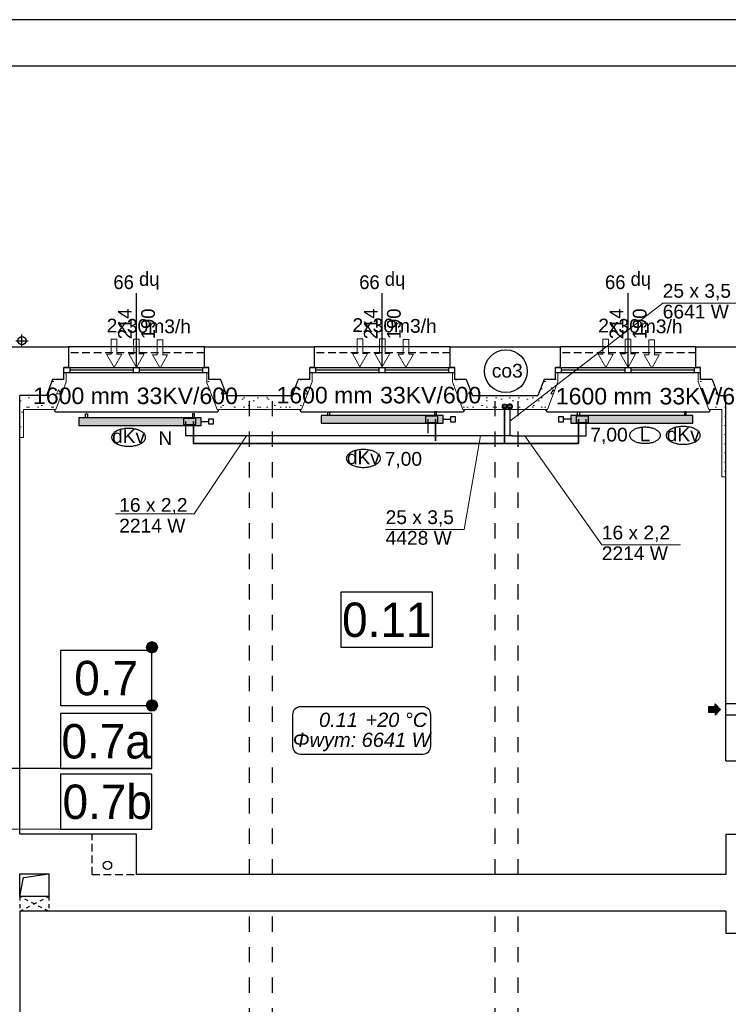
# Model space of a CAD drawing. Header units: millimetres. Extents: x 45180 to 119519, y 31297 to 302414.
# Tile 20 of 97: x 98880 to 108163, y 96760 to 109653. Entities that reach past the tile are written whole.
import ezdxf
from ezdxf.lldxf.tags import DXFTag

# ---------------------------------------------------------------- set-up
doc = ezdxf.new("R2010")
doc.units = ezdxf.units.MM
doc.header["$MEASUREMENT"] = 0
for name, pattern in [('Hidden Line', [100, 50, -50]), ('Krawędzie ukryte', [150, 100, -50]), ('PHANTOM', [2.5, 1.25, -0.25, 0.25, -0.25, 0.25, -0.25]), ('Przerywana', [400, 200, -200])]:
    doc.linetypes.add(name, pattern=pattern)
doc.layers.get('0').update_dxf_attribs({"color": 252})
for name, color, linetype in [('#opisy', 7, 'Continuous'), ('#podkład', 252, 'Continuous'), ('_TABELA', 7, 'Continuous'), ('IS_Armatura_podłączeniowa_grz._dolnozas.', 7, 'SOLID'), ('IS_Armatura_Therm', 7, 'SOLID'), ('IS_Grafika', 7, 'SOLID'), ('IS_Grzejniki_Plan_rzut', 7, 'SOLID'), ('IS_Opisy_działek_Therm', 7, 'SOLID'), ('IS_Text_Armatury_Therm', 7, 'Continuous'), ('IS_Text_Konstrukcji', 7, 'Continuous'), ('IS_Text_Odbiornikow_Therm', 7, 'Continuous')]:
    doc.layers.add(name, color=color, linetype=linetype)
for name, color, linetype, lineweight in [('Arch ocieplenie_Nr_Pióra__21', 252, 'Continuous', 13), ('Arch opisy_Nr_Pióra__21', 252, 'Continuous', 13), ('Arch opisy_Nr_Pióra__3', 252, 'Continuous', 18), ('IS_Powrót', 5, 'DASHDOT', 35), ('IS_Zasilanie', 1, 'SOLID', 30)]:
    doc.layers.add(name, color=color, linetype=linetype, lineweight=lineweight)
doc.styles.add('ARIAL', font='arial.ttf', dxfattribs={"width": 0.75})
doc.styles.add('GENERATED_STYLE_3', font='txt')
doc.styles.add('GENERATED_STYLE_5', font='txt')
doc.styles.get("Standard").update_dxf_attribs({"font": 'arial.ttf', "bigfont": 'BIGFONT.SHX'})
tags = doc.linetypes.add('DASHDOT', pattern=[20, 10, -5, 0, -5]).pattern_tags.tags
tags[10:11] = [DXFTag(74, 4), DXFTag(75, 0), DXFTag(340, '0'), DXFTag(46, 0.0), DXFTag(50, 0.0), DXFTag(44, 0.0), DXFTag(45, 0.0)]
tags[8:9] = [DXFTag(74, 4), DXFTag(75, 0), DXFTag(340, '0'), DXFTag(46, 0.0), DXFTag(50, 0.0), DXFTag(44, 0.0), DXFTag(45, 0.0)]
tags[6:7] = [DXFTag(74, 4), DXFTag(75, 0), DXFTag(340, '0'), DXFTag(46, 0.0), DXFTag(50, 0.0), DXFTag(44, 0.0), DXFTag(45, 0.0)]
tags[4:5] = [DXFTag(74, 4), DXFTag(75, 0), DXFTag(340, '0'), DXFTag(46, 0.0), DXFTag(50, 0.0), DXFTag(44, 0.0), DXFTag(45, 0.0)]
tags = doc.linetypes.add('SOLID', pattern=[10, 10, 0]).pattern_tags.tags
tags[6:7] = [DXFTag(74, 4), DXFTag(75, 0), DXFTag(340, '0'), DXFTag(46, 0.0), DXFTag(50, 0.0), DXFTag(44, 0.0), DXFTag(45, 0.0)]
tags[4:5] = [DXFTag(74, 4), DXFTag(75, 0), DXFTag(340, '0'), DXFTag(46, 0.0), DXFTag(50, 0.0), DXFTag(44, 0.0), DXFTag(45, 0.0)]
pattern_1 = [(0, (0, 0), (0, 623.5383), [60, -300]), (0, (180, 311.8), (0, 623.5383), [60, -300]), (60, (0, 0), (-540, 311.769), [60, -300]), (60, (360, 0), (-540, 311.769), [60, -300]), (120, (60, 0), (540, 311.769), [60, -300]), (120, (420, 0), (540, 311.769), [60, -300]), (0, (0, 60), (0, 120), [0, -120, 0, -180]), (45, (60, 60), (-84.85282, 84.85282), [0, -90, 0, -150])]

# ---------------------------------------------------------------- blocks, each defined once
blk = doc.blocks.new('Ściana_7', base_point=(-78229, 61034))
at = {"layer": 'Arch ocieplenie_Nr_Pióra__21', "linetype": 'Continuous'}
h = blk.add_hatch(dxfattribs=at)
h.set_pattern_fill('Structural_Concrete', color=256, style=0, pattern_type=2)
h.set_pattern_definition(pattern_1)
h.paths.add_polyline_path([(-78229, 61034), (-78329, 61034), (-78453, 60854), (-78279, 60854)], flags=0)
for p, q in [((-78229, 61034), (-78329, 61034)), ((-78453, 60854), (-78279, 60854))]:
    blk.add_line(p, q, dxfattribs=at)
blk = doc.blocks.new('Ściana_8', base_point=(-78329, 61034))
at = {"layer": 'Arch ocieplenie_Nr_Pióra__21', "linetype": 'Continuous'}
h = blk.add_hatch(dxfattribs=at)
h.set_pattern_fill('Structural_Concrete', color=256, style=0, pattern_type=2)
h.set_pattern_definition(pattern_1)
h.paths.add_polyline_path([(-78329, 61034), (-78409, 61244), (-78590, 61214), (-78453, 60854)], flags=0)
for p, q in [((-78329, 61034), (-78409, 61244)), ((-78590, 61214), (-78453, 60854))]:
    blk.add_line(p, q, dxfattribs=at)
blk = doc.blocks.new('Ściana_9', base_point=(-78409, 61244))
at = {"layer": 'Arch ocieplenie_Nr_Pióra__21', "linetype": 'Continuous'}
h = blk.add_hatch(dxfattribs=at)
h.set_pattern_fill('Structural_Concrete', color=256, style=0, pattern_type=2)
h.set_pattern_definition(pattern_1)
h.paths.add_polyline_path([(-78409, 61244), (-78559, 61244), (-78589, 61214), (-78590, 61214)], flags=0)
for p, q in [((-78409, 61244), (-78559, 61244)), ((-78589, 61214), (-78590, 61214))]:
    blk.add_line(p, q, dxfattribs=at)
blk = doc.blocks.new('Ściana_10', base_point=(-78229, 61034))
at = {"layer": 'Arch ocieplenie_Nr_Pióra__21', "linetype": 'Continuous'}
h = blk.add_hatch(dxfattribs=at)
h.set_pattern_fill('Structural_Concrete', color=256, style=0, pattern_type=2)
h.set_pattern_definition(pattern_1)
h.paths.add_polyline_path([(-78279, 60854), (-78279, 59969), (-78229, 59969), (-78229, 61034)], flags=0)
for p, q in [((-78229, 59969), (-78229, 61034)), ((-78279, 60854), (-78279, 59969)), ((-78279, 59969), (-78229, 59969))]:
    blk.add_line(p, q, dxfattribs=at)
blk = doc.blocks.new('Ściana_11', base_point=(-78559, 61244))
at = {"layer": 'Arch ocieplenie_Nr_Pióra__21', "linetype": 'Continuous'}
h = blk.add_hatch(dxfattribs=at)
h.set_pattern_fill('Structural_Concrete', color=256, style=0, pattern_type=2)
h.set_pattern_definition(pattern_1)
h.paths.add_polyline_path([(-78559, 61244), (-78559, 61334), (-78589, 61334), (-78589, 61214)], flags=0)
for p, q in [((-78559, 61334), (-78589, 61334)), ((-78589, 61334), (-78589, 61214)), ((-78559, 61244), (-78559, 61334))]:
    blk.add_line(p, q, dxfattribs=at)
blk = doc.blocks.new('Ściana_12', base_point=(-81119, 61034))
at = {"layer": 'Arch ocieplenie_Nr_Pióra__21', "linetype": 'Continuous'}
h = blk.add_hatch(dxfattribs=at)
h.set_pattern_fill('Structural_Concrete', color=256, style=0, pattern_type=2)
h.set_pattern_definition(pattern_1)
h.paths.add_polyline_path([(-81119, 60854), (-80565, 60854), (-80689, 61034), (-81119, 61034)], flags=0)
for p, q in [((-80689, 61034), (-81119, 61034)), ((-81119, 60854), (-80565, 60854))]:
    blk.add_line(p, q, dxfattribs=at)
blk = doc.blocks.new('Ściana_13', base_point=(-80689, 61034))
at = {"layer": 'Arch ocieplenie_Nr_Pióra__21', "linetype": 'Continuous'}
h = blk.add_hatch(dxfattribs=at)
h.set_pattern_fill('Structural_Concrete', color=256, style=0, pattern_type=2)
h.set_pattern_definition(pattern_1)
h.paths.add_polyline_path([(-80565, 60854), (-80428, 61214), (-80609, 61244), (-80689, 61034)], flags=0)
for p, q in [((-80609, 61244), (-80689, 61034)), ((-80565, 60854), (-80428, 61214))]:
    blk.add_line(p, q, dxfattribs=at)
blk = doc.blocks.new('Ściana_14', base_point=(-80609, 61244))
at = {"layer": 'Arch ocieplenie_Nr_Pióra__21', "linetype": 'Continuous'}
h = blk.add_hatch(dxfattribs=at)
h.set_pattern_fill('Structural_Concrete', color=256, style=0, pattern_type=2)
h.set_pattern_definition(pattern_1)
h.paths.add_polyline_path([(-80428, 61214), (-80429, 61214), (-80459, 61244), (-80609, 61244)], flags=0)
for p, q in [((-80459, 61244), (-80609, 61244)), ((-80428, 61214), (-80429, 61214))]:
    blk.add_line(p, q, dxfattribs=at)
blk = doc.blocks.new('Ściana_15', base_point=(-80459, 61244))
at = {"layer": 'Arch ocieplenie_Nr_Pióra__21', "linetype": 'Continuous'}
h = blk.add_hatch(dxfattribs=at)
h.set_pattern_fill('Structural_Concrete', color=256, style=0, pattern_type=2)
h.set_pattern_definition(pattern_1)
h.paths.add_polyline_path([(-80429, 61214), (-80429, 61334), (-80459, 61334), (-80459, 61244)], flags=0)
for p, q in [((-80429, 61334), (-80459, 61334)), ((-80459, 61334), (-80459, 61244)), ((-80429, 61214), (-80429, 61334))]:
    blk.add_line(p, q, dxfattribs=at)
blk = doc.blocks.new('Ściana_16', base_point=(-81119, 61034))
at = {"layer": 'Arch ocieplenie_Nr_Pióra__21', "linetype": 'Continuous'}
h = blk.add_hatch(dxfattribs=at)
h.set_pattern_fill('Structural_Concrete', color=256, style=0, pattern_type=2)
h.set_pattern_definition(pattern_1)
h.paths.add_polyline_path([(-81119, 61034), (-81549, 61034), (-81673, 60854), (-81119, 60854)], flags=0)
for p, q in [((-81119, 61034), (-81549, 61034)), ((-81673, 60854), (-81119, 60854))]:
    blk.add_line(p, q, dxfattribs=at)
blk = doc.blocks.new('Ściana_17', base_point=(-81549, 61034))
at = {"layer": 'Arch ocieplenie_Nr_Pióra__21', "linetype": 'Continuous'}
h = blk.add_hatch(dxfattribs=at)
h.set_pattern_fill('Structural_Concrete', color=256, style=0, pattern_type=2)
h.set_pattern_definition(pattern_1)
h.paths.add_polyline_path([(-81549, 61034), (-81629, 61244), (-81810, 61214), (-81673, 60854)], flags=0)
for p, q in [((-81549, 61034), (-81629, 61244)), ((-81810, 61214), (-81673, 60854))]:
    blk.add_line(p, q, dxfattribs=at)
blk = doc.blocks.new('Ściana_18', base_point=(-81629, 61244))
at = {"layer": 'Arch ocieplenie_Nr_Pióra__21', "linetype": 'Continuous'}
h = blk.add_hatch(dxfattribs=at)
h.set_pattern_fill('Structural_Concrete', color=256, style=0, pattern_type=2)
h.set_pattern_definition(pattern_1)
h.paths.add_polyline_path([(-81629, 61244), (-81779, 61244), (-81809, 61214), (-81810, 61214)], flags=0)
for p, q in [((-81629, 61244), (-81779, 61244)), ((-81809, 61214), (-81810, 61214))]:
    blk.add_line(p, q, dxfattribs=at)
blk = doc.blocks.new('Ściana_19', base_point=(-81779, 61244))
at = {"layer": 'Arch ocieplenie_Nr_Pióra__21', "linetype": 'Continuous'}
h = blk.add_hatch(dxfattribs=at)
h.set_pattern_fill('Structural_Concrete', color=256, style=0, pattern_type=2)
h.set_pattern_definition(pattern_1)
h.paths.add_polyline_path([(-81779, 61244), (-81779, 61334), (-81809, 61334), (-81809, 61214)], flags=0)
for p, q in [((-81779, 61334), (-81809, 61334)), ((-81809, 61334), (-81809, 61214)), ((-81779, 61244), (-81779, 61334))]:
    blk.add_line(p, q, dxfattribs=at)
blk = doc.blocks.new('Ściana_20', base_point=(-84339, 61034))
at = {"layer": 'Arch ocieplenie_Nr_Pióra__21', "linetype": 'Continuous'}
h = blk.add_hatch(dxfattribs=at)
h.set_pattern_fill('Structural_Concrete', color=256, style=0, pattern_type=2)
h.set_pattern_definition(pattern_1)
h.paths.add_polyline_path([(-84339, 60854), (-83785, 60854), (-83909, 61034), (-84339, 61034)], flags=0)
for p, q in [((-83909, 61034), (-84339, 61034)), ((-84339, 60854), (-83785, 60854))]:
    blk.add_line(p, q, dxfattribs=at)
blk = doc.blocks.new('Ściana_21', base_point=(-83909, 61034))
at = {"layer": 'Arch ocieplenie_Nr_Pióra__21', "linetype": 'Continuous'}
h = blk.add_hatch(dxfattribs=at)
h.set_pattern_fill('Structural_Concrete', color=256, style=0, pattern_type=2)
h.set_pattern_definition(pattern_1)
h.paths.add_polyline_path([(-83785, 60854), (-83648, 61214), (-83829, 61244), (-83909, 61034)], flags=0)
for p, q in [((-83829, 61244), (-83909, 61034)), ((-83785, 60854), (-83648, 61214))]:
    blk.add_line(p, q, dxfattribs=at)
blk = doc.blocks.new('Ściana_22', base_point=(-83829, 61244))
at = {"layer": 'Arch ocieplenie_Nr_Pióra__21', "linetype": 'Continuous'}
h = blk.add_hatch(dxfattribs=at)
h.set_pattern_fill('Structural_Concrete', color=256, style=0, pattern_type=2)
h.set_pattern_definition(pattern_1)
h.paths.add_polyline_path([(-83648, 61214), (-83649, 61214), (-83679, 61244), (-83829, 61244)], flags=0)
for p, q in [((-83679, 61244), (-83829, 61244)), ((-83648, 61214), (-83649, 61214))]:
    blk.add_line(p, q, dxfattribs=at)
blk = doc.blocks.new('Ściana_23', base_point=(-83679, 61244))
at = {"layer": 'Arch ocieplenie_Nr_Pióra__21', "linetype": 'Continuous'}
h = blk.add_hatch(dxfattribs=at)
h.set_pattern_fill('Structural_Concrete', color=256, style=0, pattern_type=2)
h.set_pattern_definition(pattern_1)
h.paths.add_polyline_path([(-83649, 61214), (-83649, 61334), (-83679, 61334), (-83679, 61244)], flags=0)
for p, q in [((-83649, 61334), (-83679, 61334)), ((-83679, 61334), (-83679, 61244)), ((-83649, 61214), (-83649, 61334))]:
    blk.add_line(p, q, dxfattribs=at)
blk = doc.blocks.new('Ściana_24', base_point=(-87479, 61034))
at = {"layer": 'Arch ocieplenie_Nr_Pióra__21', "linetype": 'Continuous'}
h = blk.add_hatch(dxfattribs=at)
h.set_pattern_fill('Structural_Concrete', color=256, style=0, pattern_type=2)
h.set_pattern_definition(pattern_1)
h.paths.add_polyline_path([(-87429, 60854), (-87005, 60854), (-87129, 61034), (-87479, 61034)], flags=0)
for p, q in [((-87129, 61034), (-87479, 61034)), ((-87429, 60854), (-87005, 60854))]:
    blk.add_line(p, q, dxfattribs=at)
blk = doc.blocks.new('Ściana_25', base_point=(-87129, 61034))
at = {"layer": 'Arch ocieplenie_Nr_Pióra__21', "linetype": 'Continuous'}
h = blk.add_hatch(dxfattribs=at)
h.set_pattern_fill('Structural_Concrete', color=256, style=0, pattern_type=2)
h.set_pattern_definition(pattern_1)
h.paths.add_polyline_path([(-87005, 60854), (-86868, 61214), (-87049, 61244), (-87129, 61034)], flags=0)
for p, q in [((-87049, 61244), (-87129, 61034)), ((-87005, 60854), (-86868, 61214))]:
    blk.add_line(p, q, dxfattribs=at)
blk = doc.blocks.new('Ściana_26', base_point=(-87049, 61244))
at = {"layer": 'Arch ocieplenie_Nr_Pióra__21', "linetype": 'Continuous'}
h = blk.add_hatch(dxfattribs=at)
h.set_pattern_fill('Structural_Concrete', color=256, style=0, pattern_type=2)
h.set_pattern_definition(pattern_1)
h.paths.add_polyline_path([(-86868, 61214), (-86869, 61214), (-86899, 61244), (-87049, 61244)], flags=0)
for p, q in [((-86899, 61244), (-87049, 61244)), ((-86868, 61214), (-86869, 61214))]:
    blk.add_line(p, q, dxfattribs=at)
blk = doc.blocks.new('Ściana_27', base_point=(-86899, 61244))
at = {"layer": 'Arch ocieplenie_Nr_Pióra__21', "linetype": 'Continuous'}
h = blk.add_hatch(dxfattribs=at)
h.set_pattern_fill('Structural_Concrete', color=256, style=0, pattern_type=2)
h.set_pattern_definition(pattern_1)
h.paths.add_polyline_path([(-86869, 61214), (-86869, 61334), (-86899, 61334), (-86899, 61244)], flags=0)
for p, q in [((-86869, 61334), (-86899, 61334)), ((-86899, 61334), (-86899, 61244)), ((-86869, 61214), (-86869, 61334))]:
    blk.add_line(p, q, dxfattribs=at)
blk = doc.blocks.new('Ściana_28', base_point=(-87479, 61034))
at = {"layer": 'Arch ocieplenie_Nr_Pióra__21', "linetype": 'Continuous'}
h = blk.add_hatch(dxfattribs=at)
h.set_pattern_fill('Structural_Concrete', color=256, style=0, pattern_type=2)
h.set_pattern_definition(pattern_1)
h.paths.add_polyline_path([(-87479, 61034), (-87479, 60484), (-87429, 60484), (-87429, 60854)], flags=0)
for p, q in [((-87479, 61034), (-87479, 60484)), ((-87429, 60484), (-87429, 60854)), ((-87479, 60484), (-87429, 60484))]:
    blk.add_line(p, q, dxfattribs=at)
blk = doc.blocks.new('Ściana_29', base_point=(-84339, 61034))
at = {"layer": 'Arch ocieplenie_Nr_Pióra__21', "linetype": 'Continuous'}
h = blk.add_hatch(dxfattribs=at)
h.set_pattern_fill('Structural_Concrete', color=256, style=0, pattern_type=2)
h.set_pattern_definition(pattern_1)
h.paths.add_polyline_path([(-84339, 61034), (-84769, 61034), (-84893, 60854), (-84339, 60854)], flags=0)
for p, q in [((-84339, 61034), (-84769, 61034)), ((-84893, 60854), (-84339, 60854))]:
    blk.add_line(p, q, dxfattribs=at)
blk = doc.blocks.new('Ściana_30', base_point=(-84769, 61034))
at = {"layer": 'Arch ocieplenie_Nr_Pióra__21', "linetype": 'Continuous'}
h = blk.add_hatch(dxfattribs=at)
h.set_pattern_fill('Structural_Concrete', color=256, style=0, pattern_type=2)
h.set_pattern_definition(pattern_1)
h.paths.add_polyline_path([(-84769, 61034), (-84849, 61244), (-85030, 61214), (-84893, 60854)], flags=0)
for p, q in [((-84769, 61034), (-84849, 61244)), ((-85030, 61214), (-84893, 60854))]:
    blk.add_line(p, q, dxfattribs=at)
blk = doc.blocks.new('Ściana_31', base_point=(-84849, 61244))
at = {"layer": 'Arch ocieplenie_Nr_Pióra__21', "linetype": 'Continuous'}
h = blk.add_hatch(dxfattribs=at)
h.set_pattern_fill('Structural_Concrete', color=256, style=0, pattern_type=2)
h.set_pattern_definition(pattern_1)
h.paths.add_polyline_path([(-84849, 61244), (-84999, 61244), (-85029, 61214), (-85030, 61214)], flags=0)
for p, q in [((-84849, 61244), (-84999, 61244)), ((-85029, 61214), (-85030, 61214))]:
    blk.add_line(p, q, dxfattribs=at)
blk = doc.blocks.new('Ściana_32', base_point=(-84999, 61244))
at = {"layer": 'Arch ocieplenie_Nr_Pióra__21', "linetype": 'Continuous'}
h = blk.add_hatch(dxfattribs=at)
h.set_pattern_fill('Structural_Concrete', color=256, style=0, pattern_type=2)
h.set_pattern_definition(pattern_1)
h.paths.add_polyline_path([(-84999, 61244), (-84999, 61334), (-85029, 61334), (-85029, 61214)], flags=0)
for p, q in [((-84999, 61334), (-85029, 61334)), ((-85029, 61334), (-85029, 61214)), ((-84999, 61244), (-84999, 61334))]:
    blk.add_line(p, q, dxfattribs=at)
blk = doc.blocks.new('Linia_1', base_point=(-81762, 47374))
at = {"layer": 'Arch opisy_Nr_Pióra__3', "linetype": 'Continuous'}
for points in [[(-81687, 48134), (-81693, 48162), (-81709, 48187), (-81734, 48203), (-81762, 48209), (-81791, 48203), (-81815, 48187), (-81832, 48162), (-81837, 48134), (-81832, 48105), (-81815, 48081), (-81791, 48064), (-81762, 48059), (-81734, 48064), (-81709, 48081), (-81693, 48105)], [(-81687, 47374), (-81693, 47402), (-81709, 47427), (-81734, 47443), (-81762, 47449), (-81791, 47443), (-81815, 47427), (-81832, 47402), (-81837, 47374), (-81832, 47345), (-81815, 47321), (-81791, 47304), (-81762, 47299), (-81734, 47304), (-81709, 47321), (-81693, 47345)]]:
    blk.add_hatch(color=256, dxfattribs=at).paths.add_polyline_path(points, flags=0)
blk.add_line((-81762, 47449), (-81762, 48059), dxfattribs=at)
for centre in [(-81762, 48134), (-81762, 47374)]:
    blk.add_circle(centre, 75, dxfattribs=at)
blk = doc.blocks.new('Linia_3', base_point=(-85746, 55357))
at = {"layer": 'Arch opisy_Nr_Pióra__21', "linetype": 'Continuous'}
blk.add_hatch(color=256, dxfattribs=at).paths.add_polyline_path([(-88506, 55357), (-88511, 55386), (-88528, 55410), (-88552, 55426), (-88581, 55432), (-88609, 55426), (-88634, 55410), (-88650, 55386), (-88656, 55357), (-88650, 55328), (-88634, 55304), (-88609, 55288), (-88581, 55282), (-88552, 55288), (-88528, 55304), (-88511, 55328)], flags=0)
blk.add_line((-85746, 55357), (-88506, 55357), dxfattribs=at)
blk.add_circle((-88581, 55357), 75, dxfattribs=at)
blk = doc.blocks.new('E210168')
at = {"color": 7, "lineweight": 13}
for p, q in [((19.4, 19.8), (19.4, 13.6)), ((19.4, 19.8), (37, 9.9)), ((19.4, 0), (37, 9.9)), ((19.4, 6.2), (19.4, 0))]:
    blk.add_line(p, q, dxfattribs=at)
blk.add_lwpolyline([(19.4, 13.6), (0, 13.6), (0, 6.2), (19.4, 6.2)], dxfattribs=at)

msp = doc.modelspace()

# ---------------------------------------------------------------- hatches: boundary and pattern name
at = {"layer": '#podkład', "linetype": 'Continuous'}
msp.add_hatch(color=256, dxfattribs=at).paths.add_polyline_path([(107990, 100545), (107990, 100580), (107910, 100580), (107910, 100660), (107990, 100660), (107990, 100695), (108060, 100620)], flags=0)
at = {"layer": 'IS_Grzejniki_Plan_rzut', "ltscale": 10}
for points in [[(101256, 104441), (99656, 104441), (99656, 104341), (101256, 104341)], [(104428, 104470), (102828, 104470), (102828, 104370), (104428, 104370)], [(107700, 104470), (106100, 104470), (106100, 104370), (107700, 104370)]]:
    msp.add_hatch(color=251, dxfattribs=at).paths.add_polyline_path(points)

# ---------------------------------------------------------------- linework, layer by layer
at = {"layer": '#podkład', "linetype": 'Continuous'}
for p, q in [((100410, 105100), (100410, 106070)), ((103630, 105100), (103630, 106070)), ((106850, 105100), (106850, 106070)), ((98910, 105370), (98910, 105530)), ((98470, 105370), (99520, 105370)), ((98830, 105450), (98990, 105450)), ((101300, 105370), (99520, 105370)), ((99520, 105370), (99520, 105100)), ((101300, 105100), (101300, 105370)), ((101300, 105370), (102740, 105370)), ((104520, 105370), (102740, 105370)), ((102740, 105370), (102740, 105100)), ((104520, 105370), (105960, 105370)), ((104520, 105100), (104520, 105370)), ((107740, 105370), (105960, 105370)), ((105960, 105370), (105960, 105100)), ((107740, 105370), (108940, 105370)), ((107740, 105100), (107740, 105370)), ((99460, 104940), (99460, 105100)), ((99520, 105100), (99460, 105100)), ((99460, 105100), (101360, 105100)), ((99540, 105030), (99540, 105100)), ((100370, 105030), (100370, 105100)), ((100450, 105030), (100450, 105100)), ((101280, 105030), (101280, 105100)), ((101360, 105100), (101300, 105100)), ((101360, 104940), (101360, 105100)), ((102680, 104940), (102680, 105100)), ((102740, 105100), (102680, 105100)), ((102680, 105100), (104580, 105100)), ((102760, 105030), (102760, 105100)), ((103590, 105030), (103590, 105100)), ((103670, 105030), (103670, 105100)), ((104500, 105030), (104500, 105100)), ((104580, 105100), (104520, 105100)), ((104580, 104940), (104580, 105100)), ((105900, 104940), (105900, 105100)), ((105960, 105100), (105900, 105100)), ((105900, 105100), (107800, 105100)), ((105980, 105030), (105980, 105100)), ((106810, 105030), (106810, 105100)), ((106890, 105030), (106890, 105100)), ((107720, 105030), (107720, 105100)), ((107800, 105100), (107740, 105100)), ((107800, 104940), (107800, 105100)), ((101360, 105030), (99460, 105030)), ((100370, 105065), (99540, 105065)), ((101280, 105065), (100450, 105065)), ((104580, 105030), (102680, 105030)), ((103590, 105065), (102760, 105065)), ((104500, 105065), (103670, 105065)), ((107800, 105030), (105900, 105030)), ((106810, 105065), (105980, 105065)), ((107720, 105065), (106890, 105065)), ((99310, 104940), (99230, 104730)), ((99460, 104940), (99310, 104940)), ((101510, 104940), (101360, 104940)), ((101510, 104940), (101590, 104730)), ((102530, 104940), (102450, 104730)), ((102680, 104940), (102530, 104940)), ((104730, 104940), (104580, 104940)), ((104730, 104940), (104810, 104730)), ((105750, 104940), (105670, 104730)), ((105900, 104940), (105750, 104940)), ((107950, 104940), (107800, 104940)), ((107950, 104940), (108030, 104730)), ((98880, 98990), (98880, 104730)), ((99230, 104730), (98880, 104730)), ((101590, 104730), (102450, 104730)), ((104810, 104730), (105670, 104730)), ((108030, 104730), (108130, 104730)), ((108130, 99950), (108130, 104730)), ((99334, 104540), (99334, 104550)), ((99354, 104520), (101466, 104520)), ((101486, 104540), (101486, 104550)), ((102554, 104540), (102554, 104550)), ((102574, 104520), (104686, 104520)), ((104706, 104540), (104706, 104550)), ((105774, 104540), (105774, 104550)), ((105794, 104520), (107906, 104520)), ((107926, 104540), (107926, 104550)), ((103089, 102156), (103089, 101436)), ((104289, 102156), (103089, 102156)), ((104289, 101436), (104289, 102156)), ((99413, 101394), (99413, 100674)), ((100613, 101394), (99413, 101394)), ((100613, 100674), (100613, 101394)), ((103089, 101436), (104289, 101436)), ((99413, 100674), (100613, 100674)), ((107910, 100580), (107910, 100660)), ((107910, 100660), (107990, 100660)), ((107990, 100580), (107910, 100580)), ((108060, 100620), (107990, 100695)), ((107990, 100660), (107990, 100695)), ((108060, 100620), (107990, 100545)), ((107990, 100580), (107990, 100545)), ((108390, 100695), (108130, 100695)), ((99413, 100566), (99413, 99846)), ((100613, 100566), (99413, 100566)), ((100613, 99846), (100613, 100566)), ((108390, 100545), (108130, 100545)), ((108130, 99950), (108290, 99950)), ((100613, 99846), (96365, 99846)), ((99413, 99846), (100613, 99846)), ((99413, 99773), (99413, 99053)), ((100613, 99773), (99413, 99773)), ((100613, 99053), (100613, 99773)), ((99413, 99053), (100613, 99053)), ((100410, 98990), (98880, 98990)), ((100410, 98460), (100410, 98990)), ((108130, 98990), (108290, 98990)), ((108130, 98990), (108130, 98460)), ((98880, 98170), (98880, 98470)), ((98880, 98470), (99260, 98470)), ((98880, 98170), (98930, 98420)), ((98930, 98420), (99260, 98470)), ((99260, 98470), (99260, 98170)), ((108130, 98460), (100410, 98460)), ((99260, 98170), (98880, 98170)), ((98880, 97980), (98880, 94980)), ((108130, 97980), (98880, 97980)), ((108130, 97980), (108130, 97690)), ((108130, 97690), (108290, 97690))]:
    msp.add_line(p, q, dxfattribs=at)
at = {"layer": '#podkład', "linetype": 'Krawędzie ukryte'}
for p, q in [((101300, 105290), (99520, 105290)), ((104520, 105290), (102740, 105290)), ((107740, 105290), (105960, 105290)), ((99830, 98460), (99830, 98990)), ((99830, 98460), (100410, 98460))]:
    msp.add_line(p, q, dxfattribs=at)
at = {"layer": '#podkład', "linetype": 'Przerywana'}
for p, q in [((101890, 98460), (101890, 104730)), ((102190, 98460), (102190, 104730)), ((105110, 98460), (105110, 104730)), ((105410, 98460), (105410, 104730)), ((101890, 91710), (101890, 97980)), ((102190, 91710), (102190, 97980)), ((105110, 91710), (105110, 97980)), ((105410, 91710), (105410, 97980))]:
    msp.add_line(p, q, dxfattribs=at)
at = {"layer": '#podkład', "linetype": 'Hidden Line'}
for p, q in [((98880, 98170), (98880, 97980)), ((99260, 97980), (98880, 98170)), ((98880, 97980), (99260, 98170)), ((99260, 98170), (99260, 97980))]:
    msp.add_line(p, q, dxfattribs=at)
at = {"layer": '#podkład', "linetype": 'Continuous'}
for centre in [(98910, 105450), (100030, 98580)]:
    msp.add_circle(centre, 55, dxfattribs=at)
for centre, start, end in [((99354, 104540), 180, 270), ((101466, 104540), 270, 0), ((102574, 104540), 180, 270), ((104686, 104540), 270, 0), ((105794, 104540), 180, 270), ((107906, 104540), 270, 0)]:
    msp.add_arc(centre, 20, start, end, dxfattribs=at)
at = {"layer": '_TABELA', "color": 7}
for p, q in [((117780, 109653), (45780, 109653)), ((117180, 109043), (48280, 109043))]:
    msp.add_line(p, q, dxfattribs=at)
at = {"layer": 'IS_Armatura_podłączeniowa_grz._dolnozas.', "ltscale": 10}
for p, q in [((104358, 104460), (104198, 104460)), ((104198, 104460), (104198, 104380)), ((104358, 104380), (104358, 104460)), ((104358, 104460), (104358, 104460)), ((106330, 104460), (106170, 104460)), ((106170, 104460), (106170, 104380)), ((106330, 104380), (106330, 104460)), ((106330, 104460), (106330, 104460)), ((101186, 104431), (101026, 104431)), ((101026, 104431), (101026, 104351)), ((101026, 104351), (101186, 104351)), ((101186, 104351), (101186, 104431)), ((101186, 104431), (101186, 104431)), ((104198, 104380), (104358, 104380)), ((106170, 104380), (106330, 104380))]:
    msp.add_line(p, q, dxfattribs=at)
at = {"layer": 'IS_Armatura_Therm', "ltscale": 10}
for p, q in [((104590, 104452), (104526, 104452)), ((104526, 104452), (104526, 104387)), ((104590, 104387), (104590, 104452)), ((106003, 104452), (105938, 104452)), ((105938, 104452), (105938, 104387)), ((106003, 104387), (106003, 104452)), ((101256, 104391), (101354, 104391)), ((101419, 104424), (101354, 104424)), ((101354, 104424), (101354, 104359)), ((101354, 104359), (101419, 104359)), ((101419, 104359), (101419, 104424)), ((104428, 104420), (104526, 104420)), ((104526, 104387), (104590, 104387)), ((105938, 104387), (106003, 104387)), ((106100, 104420), (106003, 104420))]:
    msp.add_line(p, q, dxfattribs=at)
at = {"layer": 'IS_Grafika', "ltscale": 10}
msp.add_circle((105250, 105050), 280, dxfattribs=at)
for points, knots in [([(107072, 104316), (107062, 104316), (107043, 104315), (107014, 104312), (106987, 104307), (106963, 104300), (106940, 104291), (106920, 104281), (106903, 104269), (106889, 104256), (106879, 104242), (106872, 104227), (106870, 104216), (106870, 104211)], [0, 0, 0, 0, 29.81303, 58.439291, 85.728194, 111.528232, 135.699277, 158.129661, 178.761629, 197.63058, 214.924287, 231.061128, 246.757311, 246.757311, 246.757311, 246.757311]), ([(107274, 104211), (107274, 104216), (107272, 104227), (107265, 104242), (107255, 104256), (107241, 104269), (107224, 104281), (107204, 104291), (107181, 104300), (107157, 104307), (107130, 104312), (107101, 104315), (107082, 104316), (107072, 104316)], [0, 0, 0, 0, 15.696184, 31.833024, 49.126731, 67.995682, 88.62765, 111.058035, 135.229079, 161.029117, 188.31802, 216.944282, 246.757311, 246.757311, 246.757311, 246.757311]), ([(107573, 104326), (107562, 104326), (107540, 104326), (107509, 104322), (107479, 104316), (107452, 104308), (107427, 104298), (107405, 104287), (107386, 104274), (107370, 104260), (107359, 104244), (107351, 104227), (107350, 104216), (107350, 104210)], [0, 0, 0, 0, 33.024043, 64.733497, 94.961552, 123.540383, 150.314771, 175.16102, 198.015155, 218.916387, 238.072713, 255.947572, 273.334314, 273.334314, 273.334314, 273.334314]), ([(107796, 104210), (107796, 104216), (107795, 104227), (107787, 104244), (107776, 104260), (107760, 104274), (107741, 104287), (107719, 104298), (107694, 104308), (107667, 104316), (107637, 104322), (107606, 104326), (107584, 104326), (107573, 104326)], [0, 0, 0, 0, 17.386742, 35.2616, 54.417927, 75.319159, 98.173293, 123.019543, 149.793931, 178.372762, 208.600817, 240.310271, 273.334314, 273.334314, 273.334314, 273.334314]), ([(100307, 104301), (100296, 104301), (100275, 104300), (100243, 104296), (100213, 104291), (100186, 104283), (100161, 104273), (100139, 104262), (100120, 104249), (100105, 104234), (100093, 104219), (100086, 104202), (100084, 104190), (100084, 104184)], [0, 0, 0, 0, 33.024043, 64.733497, 94.961552, 123.540383, 150.314771, 175.16102, 198.015155, 218.916387, 238.072713, 255.947572, 273.334314, 273.334314, 273.334314, 273.334314]), ([(100084, 104184), (100084, 104179), (100086, 104167), (100093, 104150), (100105, 104134), (100120, 104120), (100139, 104107), (100161, 104096), (100186, 104086), (100213, 104078), (100243, 104072), (100275, 104069), (100296, 104068), (100307, 104068)], [0, 0, 0, 0, 17.386742, 35.2616, 54.417927, 75.319159, 98.173293, 123.019543, 149.793931, 178.372762, 208.600817, 240.310271, 273.334314, 273.334314, 273.334314, 273.334314]), ([(100530, 104184), (100530, 104190), (100529, 104202), (100521, 104219), (100510, 104234), (100494, 104249), (100475, 104262), (100453, 104273), (100428, 104283), (100401, 104291), (100371, 104296), (100340, 104300), (100318, 104301), (100307, 104301)], [0, 0, 0, 0, 17.386742, 35.2616, 54.417927, 75.319159, 98.173293, 123.019543, 149.793931, 178.372762, 208.600817, 240.310271, 273.334314, 273.334314, 273.334314, 273.334314]), ([(100307, 104068), (100318, 104068), (100340, 104069), (100371, 104072), (100401, 104078), (100428, 104086), (100453, 104096), (100475, 104107), (100494, 104120), (100510, 104134), (100521, 104150), (100529, 104167), (100530, 104179), (100530, 104184)], [0, 0, 0, 0, 33.024043, 64.733497, 94.961552, 123.540383, 150.314771, 175.16102, 198.015155, 218.916387, 238.072713, 255.947572, 273.334314, 273.334314, 273.334314, 273.334314]), ([(106870, 104211), (106870, 104206), (106872, 104195), (106879, 104180), (106889, 104166), (106903, 104153), (106920, 104141), (106940, 104131), (106963, 104122), (106987, 104115), (107014, 104110), (107043, 104106), (107062, 104106), (107072, 104106)], [0, 0, 0, 0, 15.696184, 31.833024, 49.126731, 67.995682, 88.62765, 111.058035, 135.229079, 161.029117, 188.31802, 216.944282, 246.757311, 246.757311, 246.757311, 246.757311]), ([(107072, 104106), (107082, 104106), (107101, 104106), (107130, 104110), (107157, 104115), (107181, 104122), (107204, 104131), (107224, 104141), (107241, 104153), (107255, 104166), (107265, 104180), (107272, 104195), (107274, 104206), (107274, 104211)], [0, 0, 0, 0, 29.81303, 58.439291, 85.728194, 111.528232, 135.699277, 158.129661, 178.761629, 197.63058, 214.924287, 231.061128, 246.757311, 246.757311, 246.757311, 246.757311]), ([(107350, 104210), (107350, 104204), (107351, 104192), (107359, 104175), (107370, 104160), (107386, 104146), (107405, 104133), (107427, 104121), (107452, 104112), (107479, 104104), (107509, 104098), (107540, 104094), (107562, 104093), (107573, 104093)], [0, 0, 0, 0, 17.386742, 35.2616, 54.417927, 75.319159, 98.173293, 123.019543, 149.793931, 178.372762, 208.600817, 240.310271, 273.334314, 273.334314, 273.334314, 273.334314]), ([(107573, 104093), (107584, 104093), (107606, 104094), (107637, 104098), (107667, 104104), (107694, 104112), (107719, 104121), (107741, 104133), (107760, 104146), (107776, 104160), (107787, 104175), (107795, 104192), (107796, 104204), (107796, 104210)], [0, 0, 0, 0, 33.024043, 64.733497, 94.961552, 123.540383, 150.314771, 175.16102, 198.015155, 218.916387, 238.072713, 255.947572, 273.334314, 273.334314, 273.334314, 273.334314]), ([(103382, 104025), (103371, 104025), (103350, 104024), (103318, 104020), (103289, 104014), (103261, 104006), (103236, 103997), (103214, 103985), (103195, 103972), (103180, 103958), (103168, 103942), (103161, 103926), (103159, 103914), (103159, 103908)], [0, 0, 0, 0, 33.024043, 64.733497, 94.961552, 123.540383, 150.314771, 175.16102, 198.015155, 218.916387, 238.072713, 255.947572, 273.334314, 273.334314, 273.334314, 273.334314]), ([(103606, 103908), (103606, 103914), (103604, 103926), (103597, 103942), (103585, 103958), (103569, 103972), (103551, 103985), (103528, 103997), (103503, 104006), (103476, 104014), (103446, 104020), (103415, 104024), (103393, 104025), (103382, 104025)], [0, 0, 0, 0, 17.386742, 35.2616, 54.417927, 75.319159, 98.173293, 123.019543, 149.793931, 178.372762, 208.600817, 240.310271, 273.334314, 273.334314, 273.334314, 273.334314]), ([(103159, 103908), (103159, 103902), (103161, 103890), (103168, 103874), (103180, 103858), (103195, 103844), (103214, 103831), (103236, 103819), (103261, 103810), (103289, 103802), (103318, 103796), (103350, 103792), (103371, 103791), (103382, 103791)], [0, 0, 0, 0, 17.386742, 35.2616, 54.417927, 75.319159, 98.173293, 123.019543, 149.793931, 178.372762, 208.600817, 240.310271, 273.334314, 273.334314, 273.334314, 273.334314]), ([(103382, 103791), (103393, 103791), (103415, 103792), (103446, 103796), (103476, 103802), (103503, 103810), (103528, 103819), (103551, 103831), (103569, 103844), (103585, 103858), (103597, 103874), (103604, 103890), (103606, 103902), (103606, 103908)], [0, 0, 0, 0, 33.024043, 64.733497, 94.961552, 123.540383, 150.314771, 175.16102, 198.015155, 218.916387, 238.072713, 255.947572, 273.334314, 273.334314, 273.334314, 273.334314])]:
    msp.add_open_spline(points, degree=3, knots=knots, dxfattribs=at)
at = {"layer": 'IS_Grzejniki_Plan_rzut', "ltscale": 10}
for p, q in [((101256, 104441), (99656, 104441)), ((99656, 104441), (99656, 104341)), ((99744, 104441), (99744, 104491)), ((99744, 104491), (99769, 104491)), ((99769, 104491), (99769, 104441)), ((101169, 104491), (101144, 104491)), ((101144, 104491), (101144, 104441)), ((101169, 104441), (101169, 104491)), ((101256, 104341), (101256, 104441)), ((101256, 104441), (101256, 104441)), ((104428, 104470), (102828, 104470)), ((102828, 104470), (102828, 104370)), ((102916, 104470), (102916, 104520)), ((102916, 104520), (102940, 104520)), ((102940, 104520), (102940, 104470)), ((104340, 104520), (104316, 104520)), ((104316, 104520), (104316, 104470)), ((104340, 104470), (104340, 104520)), ((104428, 104370), (104428, 104470)), ((104428, 104470), (104428, 104470)), ((107700, 104470), (106100, 104470)), ((106100, 104470), (106100, 104370)), ((106188, 104470), (106188, 104520)), ((106188, 104520), (106213, 104520)), ((106213, 104520), (106213, 104470)), ((107613, 104520), (107588, 104520)), ((107588, 104520), (107588, 104470)), ((107613, 104470), (107613, 104520)), ((107700, 104370), (107700, 104470)), ((107700, 104470), (107700, 104470)), ((99656, 104341), (101256, 104341)), ((102828, 104370), (104428, 104370)), ((106100, 104370), (107700, 104370))]:
    msp.add_line(p, q, dxfattribs=at)
at = {"layer": 'IS_Opisy_działek_Therm', "lineweight": 5, "ltscale": 10}
for p, q in [((105302, 104395), (107304, 105943)), ((107304, 105943), (108334, 105943)), ((101850, 104202), (101166, 103184)), ((104918, 104202), (104704, 102979)), ((105496, 104202), (106506, 102778)), ((100136, 103184), (101166, 103184)), ((103674, 102979), (104704, 102979)), ((106506, 102778), (107536, 102778))]:
    msp.add_line(p, q, dxfattribs=at)
at = {"layer": 'IS_Powrót', "ltscale": 10}
for p, q in [((105233, 104589), (105233, 104102)), ((101156, 104102), (101156, 104391)), ((104328, 104420), (104328, 104140)), ((106200, 104102), (106200, 104420)), ((104328, 104102), (101156, 104102)), ((105237, 104102), (104328, 104102)), ((105237, 104102), (106200, 104102))]:
    msp.add_line(p, q, dxfattribs=at)
at = {"layer": 'IS_Powrót', "color": 5, "lineweight": 0, "ltscale": 20}
msp.add_circle((105233, 104589), 34.1, dxfattribs=at)
at = {"layer": 'IS_Powrót', "color": 5, "lineweight": 30, "ltscale": 20}
msp.add_circle((105233, 104589), 22.1, dxfattribs=at)
at = {"layer": 'IS_Text_Konstrukcji', "linetype": 'SOLID', "ltscale": 10}
msp.add_lwpolyline([(102558, 100036), (104161, 100036, 0.414214), (104265, 100140), (104265, 100553, 0.414214), (104161, 100656), (102558, 100656, 0.414214), (102455, 100553), (102455, 100140, 0.414214), (102558, 100036)], format="xyb", dxfattribs=at)
at = {"layer": 'IS_Zasilanie', "ltscale": 10}
for p, q in [((105302, 104588), (105302, 104202)), ((101056, 104202), (101056, 104391)), ((104228, 104420), (104228, 104240)), ((106300, 104202), (106300, 104420)), ((104228, 104202), (101056, 104202)), ((105337, 104202), (104228, 104202)), ((105337, 104202), (106300, 104202))]:
    msp.add_line(p, q, dxfattribs=at)
at = {"layer": 'IS_Zasilanie', "color": 1, "linetype": 'PHANTOM', "lineweight": 0, "ltscale": 250}
msp.add_circle((105302, 104588), 34.1, dxfattribs=at)
at = {"layer": 'IS_Zasilanie', "color": 1, "linetype": 'PHANTOM', "lineweight": 30, "ltscale": 250}
msp.add_circle((105302, 104588), 22.1, dxfattribs=at)

# ---------------------------------------------------------------- block references
at = {"layer": '#podkład'}
for name, p in [('Ściana_27', (99460, 104940)), ('Ściana_32', (101360, 104940)), ('Ściana_23', (102680, 104940)), ('Ściana_19', (104580, 104940)), ('Ściana_15', (105900, 104940)), ('Ściana_11', (107800, 104940)), ('Ściana_25', (99230, 104730)), ('Ściana_26', (99310, 104940)), ('Ściana_30', (101590, 104730)), ('Ściana_31', (101510, 104940)), ('Ściana_21', (102450, 104730)), ('Ściana_22', (102530, 104940)), ('Ściana_17', (104810, 104730)), ('Ściana_18', (104730, 104940)), ('Ściana_13', (105670, 104730)), ('Ściana_14', (105750, 104940)), ('Ściana_8', (108030, 104730)), ('Ściana_9', (107950, 104940)), ('Ściana_24', (98880, 104730)), ('Ściana_28', (98880, 104730)), ('Ściana_29', (102020, 104730)), ('Ściana_20', (102020, 104730)), ('Ściana_16', (105240, 104730)), ('Ściana_12', (105240, 104730)), ('Ściana_7', (108130, 104730)), ('Ściana_10', (108130, 104730))]:
    msp.add_blockref(name, p, dxfattribs=at)
at = {"layer": '#podkład', "linetype": 'Continuous'}
for name, p in [('Linia_1', (100613, 100674)), ('Linia_3', (100613, 99053))]:
    msp.add_blockref(name, p, dxfattribs=at)
at = {"color": 7, "lineweight": 5, "xscale": 10, "yscale": 10, "zscale": 10, "rotation": 270.0966492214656}
for p in [(100018, 105469), (100311, 105470), (103238, 105476), (103531, 105476), (103840, 105467), (106458, 105469), (106751, 105470), (100620, 105460), (107060, 105460)]:
    msp.add_blockref('E210168', p, dxfattribs=at)

# ---------------------------------------------------------------- texts
at = {"layer": '#opisy', "color": 7, "lineweight": 0, "style": 'ARIAL'}
for p in [(100018, 105559, 140), (103238, 105565, 140), (106458, 105559, 140)]:
    msp.add_text('2x30m3/h', height=180, rotation=359.2172, dxfattribs=at).set_placement(p)
at = {"layer": '#podkład', "linetype": 'Continuous', "char_height": 180, "attachment_point": 2, "rotation": 180, "style": 'GENERATED_STYLE_5'}
for insert in [(100410, 106126), (103630, 106126), (106850, 106126)]:
    msp.add_mtext('{hp 99}', dxfattribs=dict(at, insert=insert))
at = {"layer": '#podkład', "linetype": 'Continuous', "char_height": 180, "width": 1346.33, "attachment_point": 2, "rotation": 90, "line_spacing_factor": 1.008452, "style": 'GENERATED_STYLE_5'}
for insert in [(100169, 105670), (103389, 105670), (106609, 105670)]:
    msp.add_mtext('{214\\P190}', dxfattribs=dict(at, insert=insert))
at = {"layer": '#podkład', "linetype": 'Continuous', "char_height": 450, "attachment_point": 8, "style": 'GENERATED_STYLE_3'}
for s, insert in [('{0.11}', (103689, 101564)), ('{0.7}', (100013, 100801)), ('{0.7a}', (100013, 99973)), ('{0.7b}', (100027, 99181))]:
    msp.add_mtext(s, dxfattribs=dict(at, insert=insert))
at = {"layer": 'IS_Grafika', "ltscale": 10, "char_height": 180}
for s, insert, attachment_point in [('\\fArial|b0|i0;co3', (105065, 104964), 7), ('\\fArial|b0|i0;L', (107072, 104314), 2), ('\\fArial|b0|i0;dKv', (107573, 104313), 2), ('\\fArial|b0|i0;dKv', (100307, 104288), 2), ('\\fArial|b0|i0;dKv', (103382, 104011), 2)]:
    msp.add_mtext(s, dxfattribs=dict(at, insert=insert, attachment_point=attachment_point))
at = {"layer": 'IS_Opisy_działek_Therm', "ltscale": 10, "char_height": 180}
for s, insert, attachment_point in [('\\fArial|b0|i0;25 x 3,5', (107304, 105979), 7), ('\\fArial|b0|i0;6641 W', (107304, 105921), 1), ('\\fArial|b0|i0;16 x 2,2', (100184, 103176), 7), ('\\fArial|b0|i0;25 x 3,5', (103674, 103015), 7), ('\\fArial|b0|i0;2214 W', (100184, 103118), 1), ('\\fArial|b0|i0;4428 W', (103674, 102958), 1), ('\\fArial|b0|i0;16 x 2,2', (106506, 102814), 7), ('\\fArial|b0|i0;2214 W', (106506, 102756), 1)]:
    msp.add_mtext(s, dxfattribs=dict(at, insert=insert, attachment_point=attachment_point))
at = {"layer": 'IS_Text_Armatury_Therm', "linetype": 'SOLID', "ltscale": 10, "char_height": 180}
for s, insert, attachment_point in [('\\fArial|b0|i0;N  ', (100878, 104084), 9), ('\\fArial|b0|i0;7,00  ', (106356, 104096), 7), ('\\fArial|b0|i0;7,00  ', (104151, 103779), 9)]:
    msp.add_mtext(s, dxfattribs=dict(at, insert=insert, attachment_point=attachment_point))
at = {"layer": 'IS_Text_Konstrukcji', "linetype": 'SOLID', "ltscale": 10, "char_height": 187.2}
for s, insert, attachment_point in [('\\fArial|b0|i1;0.11', (103310, 100389), 9), ('\\fArial|b0|i1;+20 °C', (103410, 100389), 7), ('\\fArial|b0|i1;Φwym: 6641 W', (103360, 100317), 2)]:
    msp.add_mtext(s, dxfattribs=dict(at, insert=insert, attachment_point=attachment_point))
at = {"layer": 'IS_Text_Odbiornikow_Therm', "linetype": 'SOLID', "ltscale": 10, "char_height": 216}
for s, insert, attachment_point in [('\\fArial|b0|i0;1600 mm', (100313, 104836), 3), ('\\fArial|b0|i0;33KV/600', (100413, 104836), 1), ('\\fArial|b0|i0;1600 mm', (103502, 104845), 3), ('\\fArial|b0|i0;33KV/600', (103602, 104845), 1), ('\\fArial|b0|i0;1600 mm', (107162, 104831), 3), ('\\fArial|b0|i0;33KV/600', (107262, 104831), 1)]:
    msp.add_mtext(s, dxfattribs=dict(at, insert=insert, attachment_point=attachment_point))

doc.saveas('drawing.dxf')
